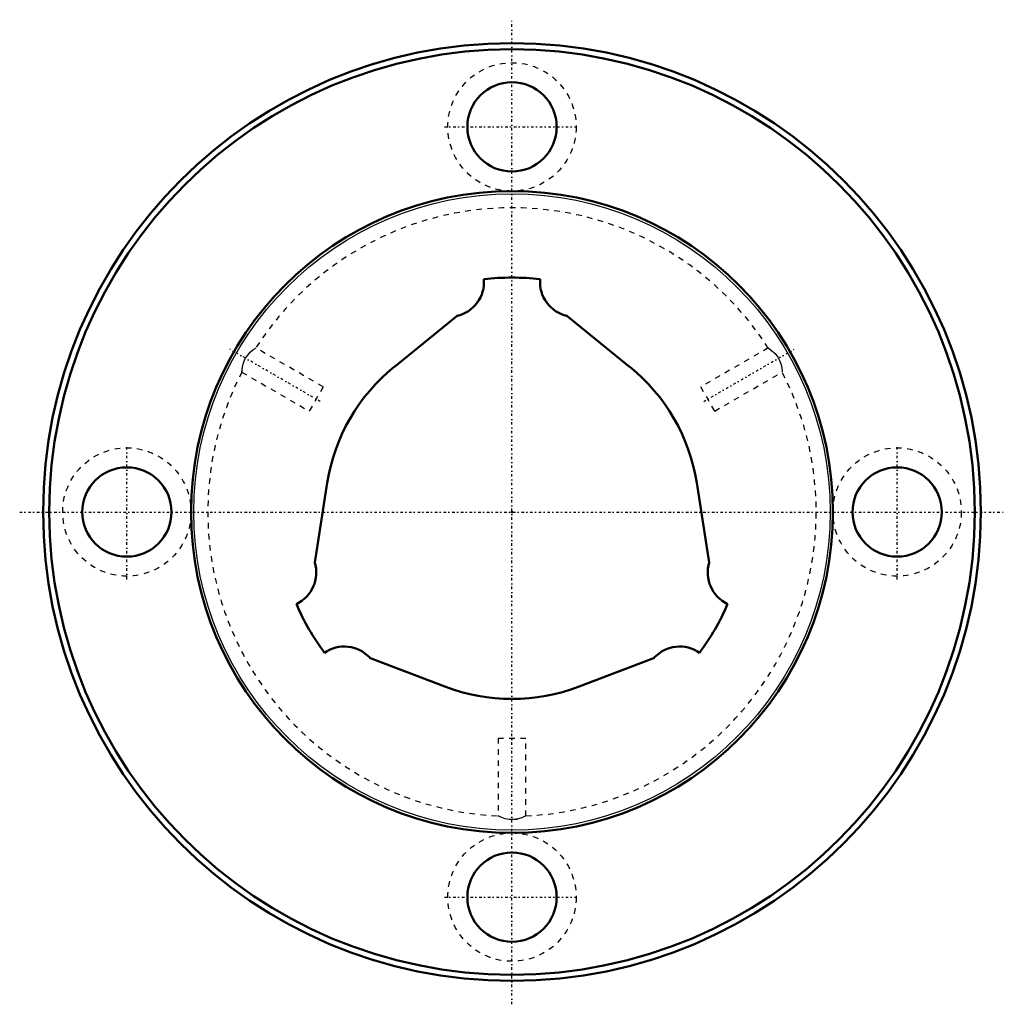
# Model space of a CAD drawing. Header units: millimetres. Extents: x -88 to 88, y -88 to 88.
import ezdxf

# ---------------------------------------------------------------- set-up
doc = ezdxf.new("R2010")
doc.units = ezdxf.units.MM
doc.linetypes.add('Center', pattern=[1.5, 0.45, -0.5, 0.05, -0.5])
doc.linetypes.add('Dashed', pattern=[2, 1, -1])
for name, color, linetype, lineweight in [('2d ConnectionPoints', 7, 'Continuous', 50), ('AM_0', 7, 'Continuous', 50), ('AM_4', 3, 'Continuous', 25), ('AM_7', 7, 'Center', 25), ('AM_9', 6, 'Dashed', 25)]:
    doc.layers.add(name, color=color, linetype=linetype, lineweight=lineweight)

# ---------------------------------------------------------------- blocks, each defined once
blk = doc.blocks.new('1_LBF85_Nut_0_in_LBF85_560L_5602100__2')
at = {"layer": 'AM_0'}
for centre, radius in [((0, 0), 84), ((0, 0), 82.9), ((0, 69), 8), ((0, 0), 57.5), ((-69, 0), 8), ((69, 0), 8), ((0, -69), 8)]:
    blk.add_circle(centre, radius, dxfattribs=at)
at = {"layer": 'AM_4'}
blk.add_circle((0, 0), 57, dxfattribs=at)
at = {"layer": 'AM_7'}
for p, q in [((0, -88.2), (0, 88.2)), ((-12.07, 69), (12.07, 69)), ((-34.34, 19.82), (-50.53, 29.17)), ((34.34, 19.82), (50.53, 29.17)), ((-69, -12.07), (-69, 12.07)), ((69, -12.07), (69, 12.07)), ((-88.2, 0), (88.2, 0)), ((-12.07, -69), (12.07, -69))]:
    blk.add_line(p, q, dxfattribs=at)
at = {"layer": 'AM_9'}
for p, q in [((-33.82, 22.42), (-45.9, 29.39)), ((45.91, 29.39), (33.82, 22.42)), ((-48.41, 25.06), (-36.32, 18.08)), ((-48.38, 25.34), (-48.39, 25.13)), ((36.32, 18.08), (48.4, 25.06)), ((-33.82, 22.42), (-36.32, 18.08)), ((36.32, 18.08), (33.82, 22.42)), ((-2.5, -40.5), (2.5, -40.5)), ((-2.5, -40.5), (-2.5, -54.45)), ((2.5, -54.46), (2.5, -40.5)), ((0.94, -55.02), (1.03, -55))]:
    blk.add_line(p, q, dxfattribs=at)
for points in [[(-48.4, 25.06), (-48.39, 25.13), (-48.37, 25.44), (-48.3, 25.97), (-48.12, 26.71), (-47.78, 27.49), (-47.35, 28.12), (-46.89, 28.62), (-46.41, 29.03), (-46.03, 29.3), (-45.9, 29.39)], [(45.9, 29.39), (45.95, 29.36), (46.18, 29.2), (46.58, 28.89), (47.12, 28.39), (47.65, 27.71), (48, 27.03), (48.21, 26.38), (48.33, 25.75), (48.39, 25.25), (48.4, 25.06), (48.4, 25.06)], [(2.5, -54.44), (2.46, -54.46), (2.23, -54.58), (1.78, -54.77), (1.09, -54.99), (0.25, -55.11), (-0.53, -55.09), (-1.21, -54.96), (-1.82, -54.75), (-2.3, -54.54), (-2.5, -54.44), (-2.5, -54.44)], [(0.46, -55.1), (0.72, -55.06), (0.94, -55.02)]]:
    blk.add_lwpolyline(points, dxfattribs=at)
for centre in [(0, 69), (-69, 0), (69, 0), (0, -69)]:
    blk.add_circle(centre, 11.5, dxfattribs=at)
for start, end in [(32.5968, 147.3718), (152.6055, 267.3902), (272.5942, 27.3816)]:
    blk.add_arc((0, 0), 54.5, start, end, dxfattribs=at)
blk = doc.blocks.new('2_LBF851560_Spline_Shaft_0_in_LBF85_560L_5602100__2')
at = {"layer": 'AM_0'}
for p, q in [((-9.85, 35.13), (-21.08, 26.03)), ((21.08, 26.03), (9.85, 35.13)), ((-33.09, 5.24), (-35.35, -9.04)), ((35.35, -9.04), (33.09, 5.24)), ((-25.5, -26.1), (-12.01, -31.27)), ((12.01, -31.27), (25.5, -26.1))]:
    blk.add_line(p, q, dxfattribs=at)
for centre, radius, start, end in [((-11.21, 41.17), 6.19, 282.6507, 4.8794), ((0, 0), 42, 83.1114, 96.8886), ((11.21, 41.17), 6.19, 175.1206, 257.3493), ((0, 0), 33.5, 129, 171), ((0, 0), 33.5, 9, 51), ((-41.26, -10.88), 6.19, 295.1206, 17.3493), ((41.26, -10.88), 6.19, 162.6507, 244.8794), ((0, 0), 42, 203.1114, 216.8886), ((0, 0), 42, 323.1114, 336.8886), ((-30.05, -30.29), 6.19, 42.6507, 124.8794), ((30.05, -30.29), 6.19, 55.1206, 137.3493), ((0, 0), 33.5, 249, 291)]:
    blk.add_arc(centre, radius, start, end, dxfattribs=at)

msp = doc.modelspace()

# ---------------------------------------------------------------- linework, layer by layer
at = {"layer": '2d ConnectionPoints'}
msp.add_point((0, 0), dxfattribs=at)
msp.add_point((0, 0), dxfattribs=at)
msp.add_point((0, 0), dxfattribs=at)

# ---------------------------------------------------------------- block references
for name in ['1_LBF85_Nut_0_in_LBF85_560L_5602100__2', '2_LBF851560_Spline_Shaft_0_in_LBF85_560L_5602100__2']:
    msp.add_blockref(name, (0, 0))

doc.saveas('drawing.dxf')
